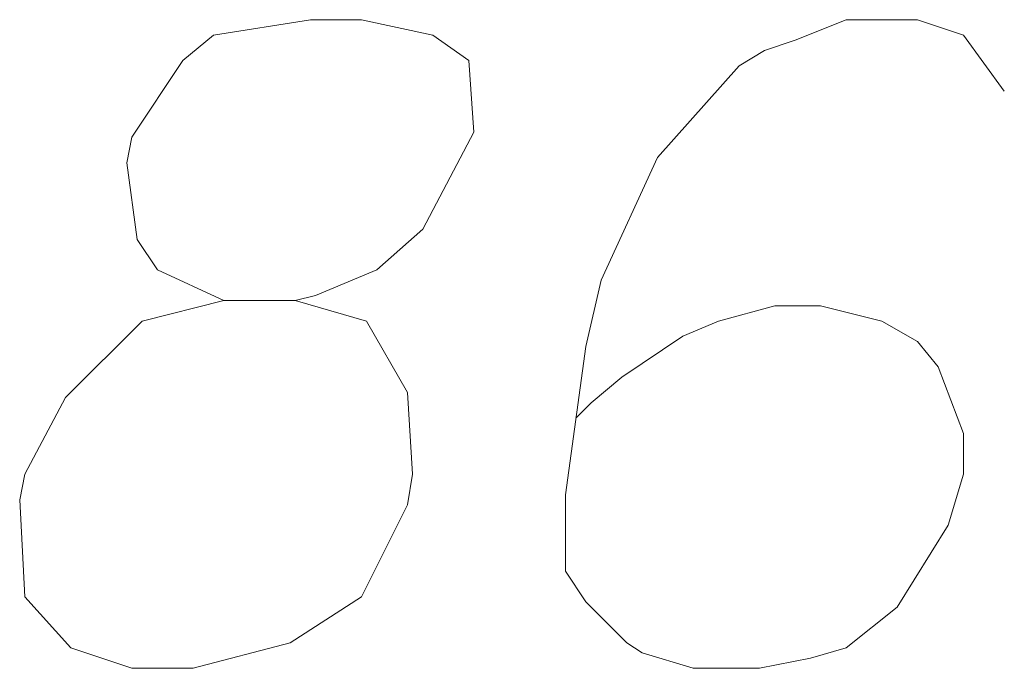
# Model space of a CAD drawing. Header units: metres. Extents: x 5555129 to 5556676, y 5635595 to 5636517.
# Tile 214 of 255: x 5556434.42 to 5556436.32, y 5636142.27 to 5636143.52. Entities that reach past the tile are written whole.
import ezdxf

# ---------------------------------------------------------------- set-up
doc = ezdxf.new("R2010")
doc.units = ezdxf.units.M
doc.header["$MEASUREMENT"] = 0
doc.layers.add('GESDZI_O', color=7, linetype='Continuous', lineweight=18, true_color=0x0a0909)

msp = doc.modelspace()

# ---------------------------------------------------------------- linework, layer by layer
at = {"layer": 'GESDZI_O', "color": 96, "linetype": 'Continuous', "lineweight": 18, "flags": 128}
for points in [[(5556434.8158, 5636142.9797), (5556434.9535, 5636142.9797), (5556434.9929, 5636142.9896), (5556435.111, 5636143.0388), (5556435.1997, 5636143.1175), (5556435.2981, 5636143.3046), (5556435.2882, 5636143.4423), (5556435.2193, 5636143.4915), (5556435.0816, 5636143.5211), (5556434.9831, 5636143.5211), (5556434.7961, 5636143.4915), (5556434.737, 5636143.4423), (5556434.6386, 5636143.2946), (5556434.6288, 5636143.2455), (5556434.6485, 5636143.0978), (5556434.6879, 5636143.0388), (5556434.8158, 5636142.9797), (5556434.6583, 5636142.9403), (5556434.5107, 5636142.7928), (5556434.432, 5636142.6451), (5556434.4221, 5636142.5959), (5556434.432, 5636142.4089), (5556434.5205, 5636142.3104), (5556434.6386, 5636142.2711), (5556434.7567, 5636142.2711), (5556434.9438, 5636142.3204), (5556435.0816, 5636142.4089), (5556435.1701, 5636142.586), (5556435.18, 5636142.6451), (5556435.1701, 5636142.8025), (5556435.0913, 5636142.9403), (5556434.9535, 5636142.9797)], [(5556436.3215, 5636143.3833), (5556436.2428, 5636143.4915), (5556436.1543, 5636143.5211), (5556436.0165, 5636143.5211), (5556435.918, 5636143.4817), (5556435.859, 5636143.462), (5556435.8097, 5636143.4324), (5556435.6522, 5636143.2553), (5556435.5441, 5636143.0191), (5556435.5145, 5636142.8912), (5556435.4751, 5636142.6057), (5556435.4751, 5636142.4582), (5556435.5145, 5636142.3991), (5556435.5932, 5636142.3204), (5556435.6228, 5636142.3007), (5556435.7212, 5636142.2711), (5556435.8491, 5636142.2711), (5556435.9475, 5636142.2908), (5556436.0165, 5636142.3104), (5556436.1149, 5636142.3892), (5556436.2133, 5636142.5467), (5556436.2428, 5636142.6451), (5556436.2428, 5636142.7238), (5556436.1936, 5636142.8518), (5556436.1543, 5636142.901), (5556436.0853, 5636142.9403), (5556435.9672, 5636142.9699), (5556435.8787, 5636142.9699), (5556435.7703, 5636142.9403), (5556435.7015, 5636142.9109), (5556435.5834, 5636142.8321), (5556435.5244, 5636142.7829), (5556435.4948, 5636142.7534)]]:
    msp.add_lwpolyline(points, dxfattribs=at)

doc.saveas('drawing.dxf')
